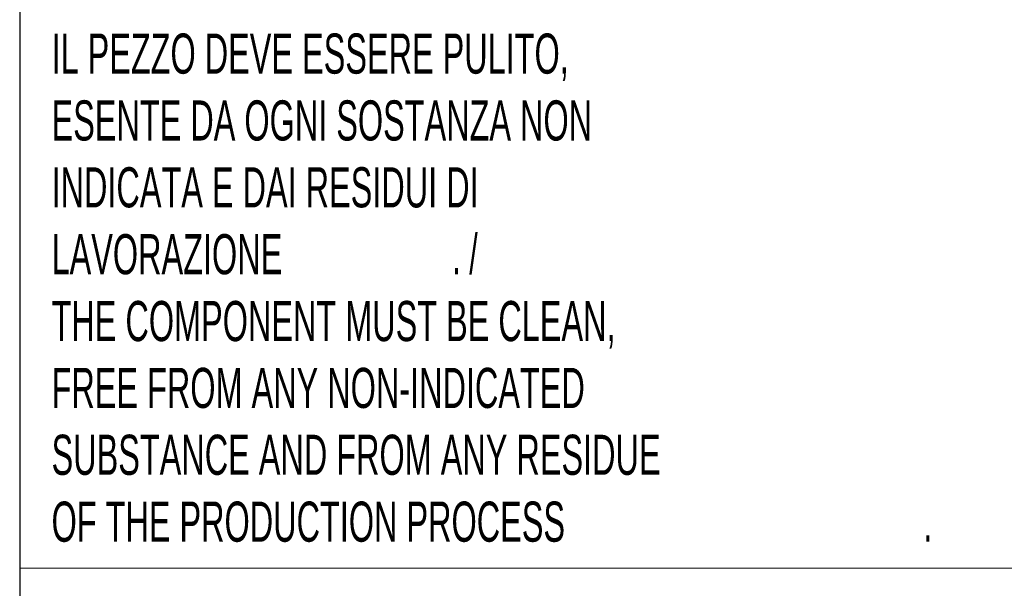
# Model space of a CAD drawing. Header units: millimetres. Extents: x 1 to 419, y 2 to 295.
# Tile 33 of 59: x 216 to 253, y 34 to 55. Entities that reach past the tile are written whole.
import ezdxf

# ---------------------------------------------------------------- set-up
doc = ezdxf.new("R2010")
doc.units = ezdxf.units.MM
doc.styles.add('SLDTEXTSTYLE0', font='TXT', dxfattribs={"width": 0.605})
doc.styles.add('SLDTEXTSTYLE1', font='TXT', dxfattribs={"width": 0.57})

# ---------------------------------------------------------------- blocks, each defined once
blk = doc.blocks.new('SW_NOTE_0_1')
at = {"color": 0, "linetype": 'Continuous', "lineweight": 0, "char_height": 1.5, "attachment_point": 1}
for s, insert, style in [('IL PEZZO DEVE ESSERE PULITO,', (0, 1.934), 'SLDTEXTSTYLE0'), ('ESENTE DA OGNI SOSTANZA NON', (0, -0.566), 'SLDTEXTSTYLE0'), ('INDICATA E DAI RESIDUI DI', (0, -3.066), 'SLDTEXTSTYLE0'), ('. /', (14.994, -5.566), 'SLDTEXTSTYLE1'), ('LAVORAZIONE', (0, -5.566), 'SLDTEXTSTYLE0'), ('THE COMPONENT MUST BE CLEAN,', (0, -8.066), 'SLDTEXTSTYLE0'), ('FREE FROM ANY NON-INDICATED', (0, -10.566), 'SLDTEXTSTYLE0'), ('SUBSTANCE AND FROM ANY RESIDUE', (0, -13.066), 'SLDTEXTSTYLE0'), ('OF THE PRODUCTION PROCESS', (0, -15.566), 'SLDTEXTSTYLE0'), ('.', (32.625, -15.566), 'SLDTEXTSTYLE0')]:
    blk.add_mtext(s, dxfattribs=dict(at, insert=insert, style=style))

msp = doc.modelspace()

# ---------------------------------------------------------------- linework, layer by layer
at = {"color": 7, "linetype": 'Continuous', "lineweight": 25}
msp.add_line((216.5, 55.4), (216.5, 7.501), dxfattribs=at)
at = {"color": 7, "linetype": 'Continuous', "lineweight": 18}
msp.add_line((216.5, 34.4), (255.5, 34.4), dxfattribs=at)

# ---------------------------------------------------------------- block references
at = {"color": 7, "linetype": 'Continuous', "lineweight": 0}
msp.add_blockref('SW_NOTE_0_1', (217.6933, 52.4595), dxfattribs=at)

doc.saveas('drawing.dxf')
